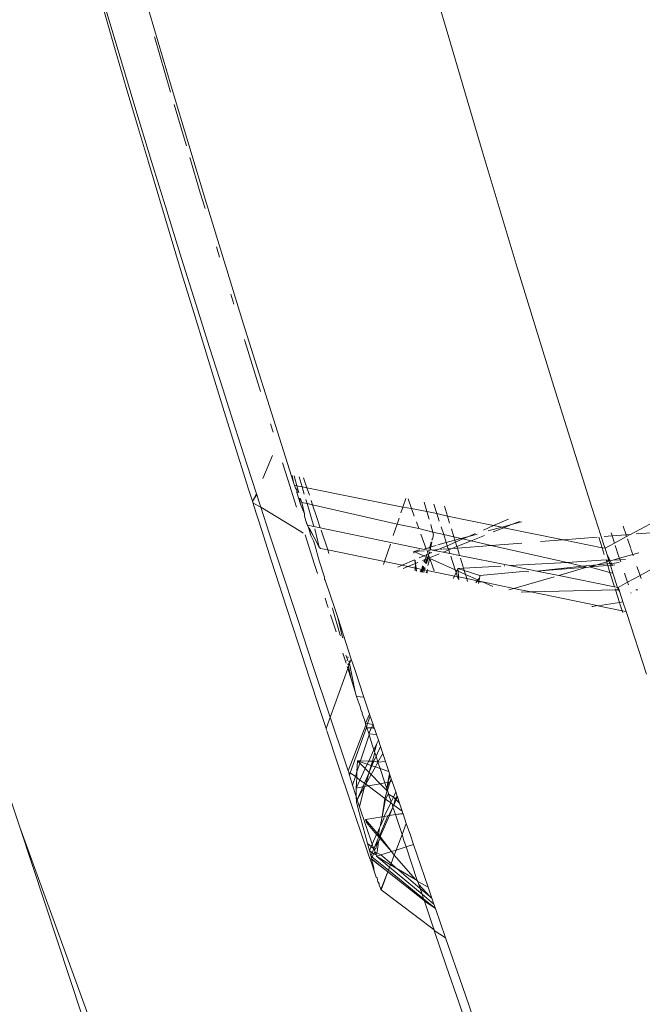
# Model space of a CAD drawing. Header units: millimetres. Extents: x 504675 to 860349, y -23215 to 63575.
# Tile 29 of 177: x 590935 to 590966, y 32714 to 32764. Entities that reach past the tile are written whole.
import ezdxf
from ezdxf import colors
from ezdxf.entities.mleader import LeaderData, LeaderLine
from ezdxf.math import Vec2, Vec3

# ---------------------------------------------------------------- set-up
doc = ezdxf.new("R2010")
doc.units = ezdxf.units.MM
doc.header["$LTSCALE"] = 10
doc.linetypes.add('LEVEL-F-OVERALL LAYOUT$0$HIDDEN', pattern=[0.375, 0.25, -0.125])
doc.layers.get('0').update_dxf_attribs({"linetype": 'CONTINUOUS'})
for name, color, linetype, lineweight in [('ARCH', 8, 'CONTINUOUS', 0), ('furniture', 8, 'CONTINUOUS', 5), ('level-C-ELEVATION-$0$I-ANNO-TEXT', 8, 'CONTINUOUS', 18)]:
    doc.layers.add(name, color=color, linetype=linetype, lineweight=lineweight)
doc.layers.add('LEVEL-F-OVERALL LAYOUT$0$DASH1L', color=8, linetype='LEVEL-F-OVERALL LAYOUT$0$HIDDEN')
doc.styles.add('level-C-ELEVATION-$0$KGD - Note', font='romans.shx', dxfattribs={"width": 0.7, "height": 2})

# ---------------------------------------------------------------- blocks, each defined once
blk = doc.blocks.new('ARCH')
at = {"layer": 'LEVEL-F-OVERALL LAYOUT$0$DASH1L'}
h = blk.add_hatch(dxfattribs=at)
h.set_pattern_fill('ANGLE', color=8, scale=10, angle=352.0664)
h.set_pattern_definition([(352.0664444, (-404119.055, 373340.98), (9.6410197, 69.1814516), [50.8, -19.05]), (82.0664444, (-404119.055, 373340.98), (-69.1814516, 9.6410197), [50.8, -19.05])])
edge = h.paths.add_edge_path(flags=16)
edge.add_line((572074.712, 35847.062), (602196.904, 29528.217))
edge.add_line((602196.904, 29528.217), (599472.63, 39352.005))
edge.add_arc((597545.364, 38817.547), 2000, 15.499436, 89.998351)
edge.add_line((597545.422, 40817.547), (573256.113, 40817.547))
edge.add_arc((576210.344, 22394.182), 18658.72, 99.1099624, 106.6903327)
edge.add_line((570851.58, 40266.829), (572074.712, 35847.062))
h.paths.add_polyline_path([(583373.777, 40815.973), (583374.097, 40875.042), (586424.097, 40859.112), (586423.937, 40815.973)], flags=16)
h.paths.add_polyline_path([(600840.891, 34605.132), (600792.778, 34591.523), (599497.965, 39260.646), (599546.078, 39274.255)])
h.paths.add_polyline_path([(587210.4, 32671.778), (587194.965, 32598.383), (582692.955, 33542.787), (582708.389, 33616.182)])
edge = h.paths.add_edge_path()
edge.add_line((572071.73, 35387.893), (601863.317, 29138.4))
edge.add_arc((601986.5, 29725.619), 600, 258.152638, 375.499436)
edge.add_line((602564.68, 29885.956), (599906.265, 39472.258))
edge.add_arc((597545.364, 38817.547), 2450, 15.499436, 89.998351)
edge.add_line((597545.435, 41267.547), (573220.478, 41267.547))
edge.add_arc((576210.344, 22394.182), 19108.72, 99.0018321, 106.2358191)
edge.add_arc((571035.465, 40164.758), 600, 106.235819, 195.468967)
edge.add_line((570457.2, 40004.728), (571616.648, 35815.082))
edge.add_arc((572194.913, 35975.111), 600, 195.468967, 258.152638)
h.paths.add_polyline_path([(587210.4, 32671.778), (587195.409, 32600.494), (587195.432, 32600.49)])
at = {"layer": 'furniture'}
for p, q in [((590954.901, 32768.975), (590956.51, 32763.386)), ((590940.723, 32766.721), (590942.432, 32760.911)), ((590938.975, 32765.271), (590939.819, 32762.443)), ((590939.56, 32762.876), (590938.94, 32765.015)), ((590941.597, 32763.372), (590941.581, 32763.426)), ((590942.365, 32760.731), (590941.597, 32763.372)), ((590956.51, 32763.386), (590958.205, 32757.625)), ((590940.151, 32760.85), (590939.56, 32762.876)), ((590939.819, 32762.443), (590940.641, 32759.718)), ((590940.719, 32758.92), (590940.151, 32760.85)), ((590942.403, 32760.604), (590942.365, 32760.731)), ((590942.432, 32760.911), (590944.221, 32754.96)), ((590940.641, 32759.718), (590941.439, 32757.097)), ((590943.134, 32758.113), (590942.587, 32759.977)), ((590941.271, 32757.055), (590940.719, 32758.92)), ((590943.202, 32757.886), (590943.134, 32758.113)), ((590958.205, 32757.625), (590959.983, 32751.714)), ((590942.375, 32753.369), (590941.271, 32757.055)), ((590941.439, 32757.097), (590942.213, 32754.581)), ((590943.907, 32755.507), (590943.378, 32757.29)), ((590944.146, 32754.708), (590943.907, 32755.507)), ((590942.213, 32754.581), (590942.961, 32752.168)), ((590944.221, 32754.96), (590946.087, 32748.889)), ((590942.958, 32751.44), (590942.375, 32753.369)), ((590944.888, 32752.23), (590944.727, 32752.765)), ((590942.961, 32752.168), (590943.682, 32749.86)), ((590959.983, 32751.714), (590961.841, 32745.674)), ((590942.958, 32751.44), (590943.572, 32749.428)), ((590945.606, 32749.855), (590945.452, 32750.361)), ((590943.682, 32749.86), (590944.376, 32747.657)), ((590944.131, 32747.605), (590943.572, 32749.428)), ((590946.087, 32748.889), (590948.025, 32742.721)), ((590946.174, 32747.985), (590946.151, 32748.062)), ((590944.647, 32745.936), (590944.131, 32747.605)), ((590944.376, 32747.657), (590945.042, 32745.559)), ((590946.911, 32745.58), (590946.174, 32747.985)), ((590945.121, 32744.41), (590944.647, 32745.936)), ((590945.042, 32745.559), (590945.679, 32743.567)), ((590946.96, 32745.421), (590946.911, 32745.58)), ((590961.841, 32745.674), (590963.774, 32739.525)), ((590945.56, 32743.002), (590945.121, 32744.41)), ((590945.679, 32743.567), (590946.286, 32741.68)), ((590947.597, 32743.36), (590947.467, 32743.779)), ((590945.56, 32743.002), (590946.36, 32740.461)), ((590948.636, 32740.804), (590948.025, 32742.721)), ((590947.085, 32741), (590947.577, 32742.17)), ((590946.286, 32741.68), (590946.758, 32740.222)), ((590948.344, 32740.959), (590948.083, 32741.797)), ((590948.565, 32741.161), (590948.636, 32740.804)), ((590948.67, 32741.139), (590948.809, 32740.633)), ((590948.925, 32741.088), (590949.076, 32740.579)), ((590948.784, 32739.555), (590948.344, 32740.959)), ((590948.636, 32740.804), (590948.677, 32740.703)), ((590948.677, 32740.703), (590948.688, 32740.657)), ((590948.688, 32740.657), (590948.735, 32740.512)), ((590948.688, 32740.657), (590948.809, 32740.633)), ((590948.809, 32740.633), (590948.906, 32740.275)), ((590949.076, 32740.579), (590948.809, 32740.633)), ((590949.076, 32740.579), (590949.184, 32740.215)), ((590949.32, 32740.529), (590949.076, 32740.579)), ((590949.15, 32741.042), (590949.32, 32740.529)), ((590946.554, 32739.849), (590946.36, 32740.461)), ((590946.554, 32739.849), (590946.758, 32740.222)), ((590946.554, 32739.849), (590946.769, 32740.189)), ((590946.758, 32740.222), (590946.769, 32740.189)), ((590946.769, 32740.189), (590946.863, 32739.9)), ((590948.803, 32740.421), (590948.735, 32740.512)), ((590948.846, 32740.289), (590948.803, 32740.421)), ((590948.803, 32740.421), (590948.804, 32740.298)), ((590948.996, 32739.698), (590948.804, 32740.298)), ((590949.32, 32740.529), (590949.443, 32740.158)), ((590954.188, 32739.542), (590949.32, 32740.529)), ((590946.554, 32739.849), (590946.587, 32739.743)), ((590946.61, 32739.671), (590946.587, 32739.743)), ((590946.979, 32739.543), (590946.587, 32739.743)), ((590946.61, 32739.671), (590947.023, 32738.37)), ((590946.863, 32739.9), (590946.979, 32739.543)), ((590948.996, 32739.698), (590948.938, 32740.005)), ((590949.056, 32739.789), (590948.983, 32739.996)), ((590949.197, 32739.203), (590948.996, 32739.698)), ((590949.056, 32739.789), (590949.197, 32739.203)), ((590949.329, 32739.727), (590949.056, 32739.789)), ((590949.266, 32739.939), (590949.329, 32739.727)), ((590949.329, 32739.727), (590949.674, 32738.57)), ((590949.607, 32739.664), (590949.329, 32739.727)), ((590949.533, 32739.885), (590949.607, 32739.664)), ((590949.607, 32739.664), (590949.804, 32739.068)), ((590953.897, 32738.689), (590949.607, 32739.664)), ((590954.188, 32739.542), (590954.342, 32739.991)), ((590954.628, 32739.483), (590954.456, 32739.968)), ((590955.408, 32739.329), (590955.263, 32739.805)), ((590955.753, 32739.706), (590955.908, 32739.224)), ((590956.452, 32739.083), (590956.295, 32739.596)), ((590968.687, 32739.754), (590965.743, 32738.164)), ((590934.744, 32723.3), (590929.364, 32739.53)), ((590946.979, 32739.543), (590947.408, 32738.226)), ((590949.01, 32738.31), (590946.979, 32739.543)), ((590949.197, 32739.203), (590949.191, 32739.092)), ((590949.191, 32739.092), (590949.267, 32738.856)), ((590949.804, 32739.068), (590949.994, 32738.503)), ((590954.089, 32739.251), (590954.188, 32739.542)), ((590954.628, 32739.483), (590954.188, 32739.542)), ((590955.408, 32739.329), (590954.628, 32739.483)), ((590954.767, 32739.095), (590954.628, 32739.483)), ((590955.908, 32739.224), (590955.408, 32739.329)), ((590955.522, 32738.943), (590955.408, 32739.329)), ((590956.452, 32739.083), (590955.908, 32739.224)), ((590955.908, 32739.224), (590956.034, 32738.839)), ((590956.56, 32738.733), (590956.452, 32739.083)), ((590958.789, 32738.609), (590956.452, 32739.083)), ((590964.378, 32737.632), (590963.774, 32739.525)), ((590949.267, 32738.856), (590949.332, 32738.654)), ((590949.267, 32738.856), (590949.354, 32738.636)), ((590949.332, 32738.654), (590949.395, 32738.509)), ((590949.354, 32738.636), (590949.395, 32738.509)), ((590949.674, 32738.57), (590949.354, 32738.636)), ((590949.994, 32738.503), (590949.674, 32738.57)), ((590953.699, 32738.108), (590953.897, 32738.689)), ((590953.897, 32738.689), (590953.998, 32738.984)), ((590954.991, 32738.471), (590953.897, 32738.689)), ((590954.991, 32738.471), (590954.87, 32738.808)), ((590955.643, 32738.516), (590955.602, 32738.66)), ((590956.126, 32738.555), (590956.257, 32738.153)), ((590958.789, 32738.609), (590958.277, 32738.387)), ((590959.547, 32738.937), (590958.789, 32738.609)), ((590959.2, 32738.525), (590958.789, 32738.609)), ((590959.2, 32738.525), (590959.702, 32738.664)), ((590959.306, 32738.504), (590959.702, 32738.664)), ((590959.702, 32738.664), (590960.102, 32738.825)), ((590959.702, 32738.664), (590960.208, 32738.804)), ((590965.511, 32738.145), (590965.36, 32738.585)), ((590947.508, 32736.851), (590947.023, 32738.37)), ((590947.408, 32738.226), (590947.921, 32736.659)), ((590949.01, 32738.31), (590949.127, 32738.224)), ((590949.706, 32736.629), (590949.225, 32738.151)), ((590949.395, 32738.509), (590949.523, 32738.114)), ((590949.395, 32738.509), (590949.681, 32738.014)), ((590949.681, 32738.014), (590949.424, 32738.503)), ((590949.523, 32738.114), (590949.646, 32737.839)), ((590949.711, 32738.445), (590949.943, 32737.514)), ((590955.52, 32737.355), (590949.994, 32738.503)), ((590950.035, 32738.38), (590950.372, 32737.373)), ((590955.706, 32738.271), (590954.991, 32738.471)), ((590955.366, 32737.435), (590955.096, 32738.181)), ((590955.706, 32738.271), (590955.643, 32738.516)), ((590955.732, 32738.134), (590955.706, 32738.271)), ((590956.257, 32738.153), (590955.706, 32738.271)), ((590955.716, 32738.048), (590955.73, 32738.101)), ((590956.257, 32738.153), (590956.389, 32737.749)), ((590956.775, 32738.035), (590956.257, 32738.153)), ((590956.647, 32738.45), (590956.775, 32738.035)), ((590957.133, 32737.954), (590957.538, 32738.066)), ((590957.538, 32738.066), (590957.229, 32737.932)), ((590957.859, 32738.205), (590957.538, 32738.066)), ((590957.538, 32738.066), (590957.964, 32738.184)), ((590957.652, 32737.836), (590958.33, 32738.11)), ((590958.521, 32738.338), (590959.2, 32738.525)), ((590958.77, 32738.287), (590959.306, 32738.504)), ((590959.306, 32738.504), (590959.2, 32738.525)), ((590962.319, 32737.893), (590959.306, 32738.504)), ((590964.803, 32738.089), (590964.402, 32738.057)), ((590964.75, 32738.249), (590964.803, 32738.089)), ((590965.511, 32738.145), (590964.803, 32738.089)), ((590964.803, 32738.089), (590964.925, 32737.721)), ((590965.542, 32738.055), (590964.925, 32737.721)), ((590965.713, 32738.161), (590965.511, 32738.145)), ((590965.542, 32738.055), (590965.511, 32738.145)), ((590965.713, 32738.161), (590965.542, 32738.055)), ((590965.743, 32738.164), (590965.713, 32738.161)), ((590967.27, 32738.284), (590966.032, 32738.186)), ((590949.712, 32737.643), (590949.646, 32737.839)), ((590949.943, 32737.514), (590949.681, 32738.014)), ((590949.712, 32737.643), (590949.944, 32736.815)), ((590953.246, 32736.781), (590953.551, 32737.676)), ((590955.548, 32737.516), (590955.625, 32737.793)), ((590955.548, 32737.516), (590955.654, 32737.771)), ((590955.605, 32737.532), (590955.654, 32737.771)), ((590955.605, 32737.532), (590955.877, 32737.607)), ((590955.656, 32737.896), (590955.69, 32737.939)), ((590955.677, 32737.877), (590955.69, 32737.939)), ((590955.69, 32737.939), (590955.716, 32738.048)), ((590955.962, 32737.631), (590956.389, 32737.749)), ((590956.44, 32737.59), (590956.153, 32737.465)), ((590956.389, 32737.749), (590956.826, 32737.869)), ((590956.389, 32737.749), (590956.44, 32737.59)), ((590956.857, 32737.771), (590956.44, 32737.59)), ((590956.44, 32737.59), (590956.492, 32737.432)), ((590956.826, 32737.869), (590956.775, 32738.035)), ((590957.133, 32737.954), (590956.775, 32738.035)), ((590956.826, 32737.869), (590957.133, 32737.954)), ((590956.857, 32737.771), (590956.826, 32737.869)), ((590957.229, 32737.932), (590956.857, 32737.771)), ((590956.927, 32737.543), (590956.857, 32737.771)), ((590956.927, 32737.543), (590957.652, 32737.836)), ((590958.673, 32737.604), (590956.95, 32737.468)), ((590957.229, 32737.932), (590957.133, 32737.954)), ((590957.652, 32737.836), (590957.229, 32737.932)), ((590958.673, 32737.604), (590957.652, 32737.836)), ((590960.228, 32737.727), (590958.673, 32737.604)), ((590962.518, 32736.73), (590958.673, 32737.604)), ((590962.319, 32737.893), (590961.175, 32737.802)), ((590964.037, 32738.029), (590962.319, 32737.893)), ((590964.3, 32737.491), (590962.319, 32737.893)), ((590964.3, 32737.491), (590964.134, 32738.021)), ((590964.378, 32737.632), (590964.444, 32737.462)), ((590964.925, 32737.721), (590964.444, 32737.462)), ((590964.965, 32737.598), (590965.152, 32737.031)), ((590965.751, 32737.446), (590965.582, 32737.938)), ((590950.007, 32737.449), (590949.943, 32737.514)), ((590950.372, 32737.373), (590950.007, 32737.449)), ((590950.372, 32737.373), (590950.429, 32737.202)), ((590953.246, 32736.781), (590950.372, 32737.373)), ((590954.739, 32737.293), (590955.044, 32737.377)), ((590955.259, 32737.334), (590954.739, 32737.293)), ((590954.746, 32737.207), (590954.739, 32737.293)), ((590955.243, 32737.071), (590954.739, 32737.293)), ((590955.243, 32737.071), (590955.018, 32736.973)), ((590955.41, 32737.143), (590955.243, 32737.071)), ((590955.366, 32737.017), (590955.243, 32737.071)), ((590955.302, 32737.448), (590955.366, 32737.435)), ((590955.366, 32737.435), (590955.548, 32737.516)), ((590955.366, 32737.017), (590955.41, 32737.143)), ((590955.465, 32737.167), (590955.41, 32737.143)), ((590955.463, 32737.293), (590955.415, 32737.303)), ((590955.432, 32736.988), (590955.499, 32737.073)), ((590955.441, 32737.231), (590955.463, 32737.293)), ((590955.465, 32737.167), (590955.441, 32737.231)), ((590955.495, 32737.18), (590955.465, 32737.167)), ((590955.478, 32737.13), (590955.465, 32737.167)), ((590955.478, 32737.13), (590955.495, 32737.18)), ((590955.499, 32737.073), (590955.478, 32737.13)), ((590955.539, 32737.199), (590955.495, 32737.18)), ((590955.533, 32736.98), (590955.499, 32737.073)), ((590955.503, 32737.408), (590955.548, 32737.516)), ((590955.552, 32737.357), (590955.52, 32737.355)), ((590955.539, 32737.199), (590955.528, 32737.28)), ((590955.533, 32736.98), (590956.028, 32737.18)), ((590955.539, 32737.199), (590955.562, 32737.273)), ((590955.664, 32737.253), (590955.539, 32737.199)), ((590955.548, 32737.516), (590955.594, 32737.481)), ((590955.58, 32737.392), (590955.552, 32737.357)), ((590955.58, 32737.392), (590955.594, 32737.481)), ((590955.697, 32737.369), (590955.58, 32737.392)), ((590955.594, 32737.481), (590955.605, 32737.532)), ((590955.982, 32737.391), (590955.697, 32737.369)), ((590955.856, 32737.336), (590955.697, 32737.369)), ((590955.982, 32737.391), (590955.856, 32737.336)), ((590956.229, 32737.261), (590955.856, 32737.336)), ((590956.101, 32737.443), (590955.982, 32737.391)), ((590956.154, 32737.405), (590956.101, 32737.443)), ((590956.492, 32737.432), (590956.217, 32737.41)), ((590956.229, 32737.261), (590956.306, 32737.293)), ((590956.57, 32737.192), (590956.229, 32737.261)), ((590956.338, 32737.305), (590956.511, 32737.375)), ((590956.689, 32737.447), (590956.492, 32737.432)), ((590956.492, 32737.432), (590956.511, 32737.375)), ((590956.511, 32737.375), (590956.689, 32737.447)), ((590956.511, 32737.375), (590956.57, 32737.192)), ((590957.066, 32737.092), (590956.57, 32737.192)), ((590956.612, 32737.063), (590956.841, 32736.366)), ((590956.689, 32737.447), (590956.927, 32737.543)), ((590956.95, 32737.468), (590956.689, 32737.447)), ((590956.95, 32737.468), (590956.927, 32737.543)), ((590957.066, 32737.092), (590956.95, 32737.468)), ((590959.613, 32736.578), (590957.066, 32737.092)), ((590964.407, 32737.15), (590964.3, 32737.491)), ((590964.444, 32737.462), (590964.3, 32737.491)), ((590964.553, 32737.121), (590964.444, 32737.462)), ((590964.553, 32737.121), (590964.644, 32736.836)), ((590964.7, 32736.845), (590964.553, 32737.121)), ((590965.18, 32736.95), (590965.856, 32737.141)), ((590965.856, 32737.141), (590965.76, 32737.42)), ((590965.856, 32737.141), (590966.167, 32737.23)), ((590965.875, 32737.084), (590965.856, 32737.141)), ((590947.508, 32736.851), (590948.293, 32734.412)), ((590948.848, 32733.846), (590947.921, 32736.659)), ((590949.851, 32736.173), (590949.706, 32736.629)), ((590950.208, 32736.002), (590949.944, 32736.815)), ((590953.199, 32736.644), (590953.246, 32736.781)), ((590954.146, 32736.595), (590953.246, 32736.781)), ((590954.146, 32736.595), (590953.922, 32736.498)), ((590954.777, 32736.868), (590954.146, 32736.595)), ((590954.433, 32736.536), (590954.146, 32736.595)), ((590954.433, 32736.536), (590954.824, 32736.694)), ((590954.824, 32736.694), (590954.777, 32736.868)), ((590954.802, 32736.85), (590954.824, 32736.694)), ((590954.807, 32736.459), (590954.824, 32736.694)), ((590954.824, 32736.694), (590954.947, 32736.743)), ((590954.824, 32736.694), (590954.859, 32736.448)), ((590955.145, 32736.389), (590955.18, 32736.572)), ((590955.176, 32736.836), (590955.323, 32736.895)), ((590955.184, 32736.381), (590955.203, 32736.554)), ((590955.252, 32736.772), (590955.323, 32736.895)), ((590955.273, 32736.753), (590955.323, 32736.895)), ((590955.323, 32736.895), (590955.298, 32736.732)), ((590955.323, 32736.895), (590955.366, 32737.017)), ((590955.323, 32736.895), (590955.413, 32736.932)), ((590955.337, 32736.699), (590955.413, 32736.932)), ((590955.432, 32736.988), (590955.366, 32737.017)), ((590955.489, 32736.962), (590955.371, 32736.669)), ((590955.413, 32736.932), (590955.46, 32736.951)), ((590955.46, 32736.951), (590955.432, 32736.988)), ((590955.489, 32736.962), (590955.432, 32736.988)), ((590955.458, 32736.594), (590955.549, 32736.936)), ((590955.46, 32736.951), (590955.489, 32736.962)), ((590955.489, 32736.962), (590955.533, 32736.98)), ((590955.549, 32736.936), (590955.533, 32736.98)), ((590955.711, 32736.497), (590955.549, 32736.936)), ((590956.841, 32736.366), (590955.549, 32736.936)), ((590957.263, 32736.455), (590957.106, 32736.964)), ((590957.263, 32736.455), (590959.154, 32736.554)), ((590959.329, 32736.563), (590959.355, 32736.564)), ((590959.613, 32736.578), (590962.518, 32736.73)), ((590960.977, 32736.302), (590959.613, 32736.578)), ((590960.977, 32736.302), (590963.285, 32736.556)), ((590962.518, 32736.73), (590964.497, 32736.866)), ((590963.285, 32736.556), (590962.518, 32736.73)), ((590963.285, 32736.556), (590964.037, 32736.626)), ((590963.513, 32736.504), (590963.285, 32736.556)), ((590963.645, 32736.515), (590964.037, 32736.626)), ((590964.584, 32736.589), (590963.645, 32736.515)), ((590964.037, 32736.626), (590964.528, 32736.765)), ((590964.037, 32736.626), (590964.557, 32736.674)), ((590964.497, 32736.866), (590964.644, 32736.836)), ((590964.497, 32736.866), (590964.528, 32736.765)), ((590964.528, 32736.765), (590964.644, 32736.836)), ((590964.557, 32736.674), (590964.528, 32736.765)), ((590964.557, 32736.674), (590964.692, 32736.687)), ((590964.584, 32736.589), (590964.557, 32736.674)), ((590964.72, 32736.6), (590964.584, 32736.589)), ((590964.696, 32736.235), (590964.584, 32736.589)), ((590964.644, 32736.836), (590964.712, 32736.817)), ((590964.644, 32736.836), (590964.692, 32736.687)), ((590964.692, 32736.687), (590964.766, 32736.694)), ((590964.692, 32736.687), (590964.72, 32736.6)), ((590964.712, 32736.817), (590964.7, 32736.845)), ((590964.712, 32736.817), (590964.834, 32736.852)), ((590964.766, 32736.694), (590964.712, 32736.817)), ((590964.804, 32736.607), (590964.72, 32736.6)), ((590964.848, 32736.201), (590964.72, 32736.6)), ((590964.766, 32736.694), (590965.165, 32736.731)), ((590964.804, 32736.607), (590964.766, 32736.694)), ((590964.938, 32736.618), (590964.804, 32736.607)), ((590964.824, 32736.561), (590964.804, 32736.607)), ((590964.834, 32736.852), (590965.18, 32736.95)), ((590964.834, 32736.852), (590965.206, 32736.871)), ((590965.152, 32737.031), (590965.18, 32736.95)), ((590965.18, 32736.95), (590965.206, 32736.871)), ((590965.206, 32736.871), (590965.476, 32736.885)), ((590965.206, 32736.871), (590965.24, 32736.768)), ((590967.563, 32736.827), (590966.219, 32736.085)), ((590954.2, 32736.442), (590954.433, 32736.536)), ((590954.807, 32736.459), (590954.433, 32736.536)), ((590954.817, 32736.317), (590954.807, 32736.459)), ((590954.859, 32736.448), (590954.807, 32736.459)), ((590954.859, 32736.448), (590954.88, 32736.305)), ((590955.145, 32736.389), (590954.859, 32736.448)), ((590955.07, 32736.266), (590955.145, 32736.389)), ((590955.1, 32736.26), (590955.184, 32736.381)), ((590955.184, 32736.381), (590955.142, 32736.252)), ((590955.184, 32736.381), (590955.145, 32736.389)), ((590955.233, 32736.532), (590955.184, 32736.381)), ((590955.229, 32736.372), (590955.184, 32736.381)), ((590955.187, 32736.243), (590955.229, 32736.372)), ((590955.229, 32736.372), (590955.272, 32736.504)), ((590955.286, 32736.36), (590955.229, 32736.372)), ((590955.286, 32736.36), (590955.25, 32736.23)), ((590955.316, 32736.471), (590955.286, 32736.36)), ((590955.411, 32736.334), (590955.286, 32736.36)), ((590955.364, 32736.207), (590955.411, 32736.334)), ((590955.411, 32736.334), (590955.431, 32736.387)), ((590955.411, 32736.198), (590955.411, 32736.334)), ((590956.799, 32736.048), (590955.411, 32736.334)), ((590955.777, 32736.32), (590955.711, 32736.497)), ((590956.799, 32736.048), (590956.885, 32736.234)), ((590956.841, 32736.366), (590956.885, 32736.234)), ((590956.928, 32736.328), (590956.841, 32736.366)), ((590956.885, 32736.234), (590956.928, 32736.328)), ((590956.885, 32736.234), (590956.956, 32736.015)), ((590956.928, 32736.328), (590956.98, 32736.44)), ((590956.992, 32736.3), (590956.928, 32736.328)), ((590956.98, 32736.44), (590957.263, 32736.455)), ((590956.98, 32736.44), (590957.299, 32736.337)), ((590956.992, 32736.3), (590956.98, 32736.44)), ((590957.017, 32736.003), (590956.992, 32736.3)), ((590957.362, 32736.137), (590956.992, 32736.3)), ((590957.299, 32736.337), (590957.263, 32736.455)), ((590957.299, 32736.337), (590958.096, 32736.073)), ((590957.362, 32736.137), (590957.299, 32736.337)), ((590957.429, 32735.918), (590957.362, 32736.137)), ((590957.982, 32735.863), (590957.362, 32736.137)), ((590958.096, 32736.073), (590958.088, 32736.029)), ((590958.096, 32736.073), (590960.458, 32736.293)), ((590960.572, 32736.27), (590960.458, 32736.293)), ((590963.513, 32736.504), (590960.977, 32736.302)), ((590962.098, 32736.076), (590960.977, 32736.302)), ((590962.098, 32736.076), (590963.513, 32736.504)), ((590964.926, 32735.505), (590962.098, 32736.076)), ((590963.566, 32736.492), (590963.513, 32736.504)), ((590963.645, 32736.515), (590963.566, 32736.492)), ((590964.696, 32736.235), (590963.645, 32736.515)), ((590964.926, 32735.505), (590964.696, 32736.235)), ((590964.848, 32736.201), (590964.696, 32736.235)), ((590964.848, 32736.201), (590965.083, 32735.473)), ((590965.432, 32736.192), (590965.584, 32735.734)), ((590966.219, 32736.085), (590965.584, 32735.734)), ((590966.185, 32736.183), (590966.062, 32736.54)), ((590966.219, 32736.085), (590966.185, 32736.183)), ((590966.272, 32735.931), (590966.219, 32736.085)), ((590950.208, 32736.002), (590950.208, 32735.873)), ((590950.247, 32735.84), (590950.208, 32735.873)), ((590950.247, 32735.84), (590950.761, 32734.302)), ((590956.744, 32735.929), (590956.799, 32736.048)), ((590956.956, 32736.015), (590956.799, 32736.048)), ((590956.956, 32736.015), (590957.002, 32735.877)), ((590957.017, 32736.003), (590956.956, 32736.015)), ((590957.028, 32735.872), (590957.017, 32736.003)), ((590957.429, 32735.918), (590957.017, 32736.003)), ((590957.471, 32735.782), (590957.429, 32735.918)), ((590957.953, 32735.81), (590957.429, 32735.918)), ((590957.891, 32735.698), (590957.953, 32735.81)), ((590957.953, 32735.81), (590957.982, 32735.863)), ((590958.042, 32735.751), (590957.953, 32735.81)), ((590957.982, 32735.863), (590958.072, 32735.939)), ((590958.055, 32735.831), (590957.982, 32735.863)), ((590958.042, 32735.751), (590958.032, 32735.669)), ((590958.048, 32735.79), (590958.042, 32735.751)), ((590958.235, 32735.752), (590958.042, 32735.751)), ((590958.055, 32735.831), (590958.048, 32735.79)), ((590958.235, 32735.752), (590958.048, 32735.79)), ((590958.072, 32735.939), (590958.055, 32735.831)), ((590958.088, 32736.029), (590958.072, 32735.939)), ((590958.751, 32735.524), (590958.235, 32735.752)), ((590959.809, 32735.427), (590958.235, 32735.752)), ((590959.809, 32735.427), (590961.867, 32736.011)), ((590965.584, 32735.734), (590965.117, 32735.477)), ((590965.584, 32735.734), (590965.63, 32735.597)), ((590959.57, 32735.359), (590959.809, 32735.427)), ((590960.681, 32735.247), (590959.809, 32735.427)), ((590960.681, 32735.247), (590960.184, 32735.235)), ((590964.976, 32735.347), (590960.681, 32735.247)), ((590964.049, 32734.552), (590960.681, 32735.247)), ((590965.083, 32735.473), (590964.926, 32735.505)), ((590964.976, 32735.347), (590964.961, 32735.396)), ((590965.123, 32735.359), (590964.976, 32735.347)), ((590965.175, 32734.716), (590964.976, 32735.347)), ((590965.117, 32735.477), (590965.083, 32735.473)), ((590965.083, 32735.473), (590965.123, 32735.359)), ((590965.117, 32735.477), (590965.157, 32735.352)), ((590965.123, 32735.359), (590965.194, 32735.238)), ((590965.157, 32735.352), (590965.123, 32735.359)), ((590965.157, 32735.352), (590965.194, 32735.238)), ((590965.194, 32735.238), (590965.353, 32734.743)), ((590965.758, 32735.211), (590965.768, 32735.183)), ((590966.113, 32735.35), (590966.006, 32735.348)), ((590950.352, 32734.595), (590950.246, 32734.93)), ((590950.399, 32734.449), (590950.352, 32734.595)), ((590963.817, 32734.503), (590964.049, 32734.552)), ((590964.085, 32734.545), (590964.049, 32734.552)), ((590964.085, 32734.545), (590965.175, 32734.716)), ((590965.175, 32734.716), (590965.353, 32734.743)), ((590965.198, 32734.645), (590965.175, 32734.716)), ((590965.31, 32734.292), (590965.198, 32734.645)), ((590965.353, 32734.743), (590965.513, 32734.25)), ((590948.293, 32734.412), (590948.867, 32732.641)), ((590950.794, 32733.214), (590950.517, 32734.081)), ((590950.637, 32734.441), (590950.622, 32734.396)), ((590951.001, 32733.043), (590950.622, 32734.396)), ((590950.878, 32733.948), (590950.761, 32734.302)), ((590963.773, 32734.512), (590963.817, 32734.503)), ((590965.31, 32734.292), (590964.085, 32734.545)), ((590965.34, 32734.196), (590965.31, 32734.292)), ((590965.513, 32734.25), (590965.31, 32734.292)), ((590965.513, 32734.25), (590965.544, 32734.155)), ((590965.544, 32734.155), (590966.546, 32731.076)), ((590949.639, 32731.464), (590948.848, 32733.846)), ((590951.128, 32732.938), (590950.878, 32733.948)), ((590950.878, 32733.948), (590951.555, 32731.827)), ((590949.445, 32730.873), (590948.867, 32732.641)), ((590951.001, 32733.043), (590951.026, 32733.022)), ((590951.128, 32732.938), (590951.154, 32732.916)), ((590951.305, 32731.624), (590951.14, 32732.136)), ((590951.315, 32732.006), (590951.286, 32732.028)), ((590951.315, 32732.006), (590951.371, 32731.81)), ((590951.349, 32731.748), (590951.371, 32731.81)), ((590951.357, 32731.772), (590951.371, 32731.81)), ((590951.403, 32731.901), (590951.39, 32731.95)), ((590951.397, 32731.568), (590951.42, 32731.635)), ((590951.452, 32731.525), (590951.397, 32731.568)), ((590951.463, 32731.762), (590951.45, 32731.723)), ((590951.494, 32731.648), (590951.45, 32731.723)), ((590951.452, 32731.525), (590951.48, 32731.61)), ((590951.48, 32731.61), (590951.494, 32731.648)), ((590951.48, 32731.61), (590951.77, 32730.182)), ((590951.494, 32731.648), (590951.555, 32731.827)), ((590951.555, 32731.827), (590951.743, 32731.316)), ((590951.281, 32726.568), (590949.639, 32731.464)), ((590950.288, 32728.317), (590951.392, 32731.352)), ((590951.392, 32731.352), (590951.359, 32731.456)), ((590951.392, 32731.352), (590951.427, 32731.455)), ((590951.561, 32730.828), (590951.392, 32731.352)), ((590951.427, 32731.455), (590951.452, 32731.525)), ((590951.561, 32730.828), (590951.427, 32731.455)), ((590951.743, 32731.316), (590952.209, 32729.911)), ((590949.445, 32730.873), (590949.953, 32729.329)), ((590951.77, 32730.182), (590951.561, 32730.828)), ((590951.835, 32729.942), (590951.77, 32730.182)), ((590951.914, 32729.699), (590951.835, 32729.942)), ((590952.209, 32729.911), (590951.835, 32729.942)), ((590951.914, 32729.699), (590952.015, 32729.427)), ((590952.501, 32729.035), (590952.209, 32729.911)), ((590949.953, 32729.329), (590950.288, 32728.317)), ((590952.015, 32729.427), (590952.055, 32729.281)), ((590952.113, 32729.123), (590952.055, 32729.281)), ((590952.121, 32729.065), (590952.113, 32729.123)), ((590952.226, 32728.801), (590952.121, 32729.065)), ((590952.253, 32728.691), (590952.226, 32728.801)), ((590952.289, 32728.581), (590952.253, 32728.691)), ((590952.289, 32728.581), (590952.501, 32729.035)), ((590952.292, 32728.541), (590952.289, 32728.581)), ((590952.289, 32728.581), (590952.397, 32728.562)), ((590952.353, 32728.438), (590952.397, 32728.562)), ((590952.397, 32728.562), (590952.531, 32728.944)), ((590952.674, 32728.512), (590952.397, 32728.562)), ((590952.501, 32729.035), (590952.531, 32728.944)), ((590952.674, 32728.512), (590952.531, 32728.944)), ((590950.288, 32728.317), (590950.318, 32728.227)), ((590950.911, 32726.445), (590950.328, 32728.196)), ((590951.414, 32726.167), (590952.311, 32728.483)), ((590951.519, 32726.061), (590952.347, 32728.367)), ((590952.311, 32728.483), (590952.292, 32728.541)), ((590952.336, 32728.408), (590952.311, 32728.483)), ((590952.336, 32728.408), (590952.353, 32728.438)), ((590952.347, 32728.367), (590952.336, 32728.408)), ((590952.356, 32728.339), (590952.347, 32728.367)), ((590952.347, 32728.367), (590952.592, 32728.352)), ((590952.592, 32728.352), (590952.356, 32728.339)), ((590952.434, 32728.114), (590952.356, 32728.339)), ((590952.462, 32728.034), (590952.434, 32728.114)), ((590952.462, 32728.034), (590952.583, 32728.326)), ((590952.583, 32728.326), (590952.592, 32728.352)), ((590952.592, 32728.352), (590952.674, 32728.512)), ((590952.739, 32728.317), (590952.592, 32728.352)), ((590952.731, 32728.343), (590952.592, 32728.352)), ((590952.674, 32728.512), (590952.702, 32728.428)), ((590952.702, 32728.428), (590952.731, 32728.343)), ((590952.731, 32728.343), (590952.739, 32728.317)), ((590952.739, 32728.317), (590952.844, 32728.004)), ((590952.037, 32726.667), (590952.473, 32727.992)), ((590952.844, 32728.004), (590952.462, 32728.034)), ((590952.473, 32727.992), (590952.462, 32728.034)), ((590952.652, 32727.437), (590952.473, 32727.992)), ((590952.844, 32728.004), (590952.941, 32727.714)), ((590952.867, 32727.554), (590952.941, 32727.714)), ((590952.941, 32727.714), (590953.045, 32727.404)), ((590952.452, 32726.656), (590952.719, 32727.234)), ((590952.64, 32726.652), (590952.765, 32727.093)), ((590952.719, 32727.234), (590952.652, 32727.437)), ((590952.719, 32727.234), (590952.867, 32727.554)), ((590952.752, 32727.134), (590952.719, 32727.234)), ((590952.752, 32727.134), (590952.867, 32727.554)), ((590952.765, 32727.093), (590952.752, 32727.134)), ((590952.828, 32726.904), (590952.765, 32727.093)), ((590953.045, 32727.404), (590952.828, 32726.904)), ((590953.045, 32727.404), (590953.164, 32727.051)), ((590951.281, 32726.568), (590951.366, 32726.311)), ((590951.883, 32726.671), (590951.857, 32726.118)), ((590952.037, 32726.667), (590951.883, 32726.671)), ((590951.883, 32726.671), (590952, 32726.553)), ((590952.023, 32726.624), (590951.883, 32726.671)), ((590952, 32726.553), (590952.023, 32726.624)), ((590952.023, 32726.624), (590952.037, 32726.667)), ((590952.381, 32726.503), (590952.023, 32726.624)), ((590952.452, 32726.656), (590952.037, 32726.667)), ((590952.381, 32726.503), (590952.452, 32726.656)), ((590952.64, 32726.652), (590952.452, 32726.656)), ((590952.64, 32726.652), (590952.579, 32726.437)), ((590952.618, 32726.424), (590952.64, 32726.652)), ((590952.717, 32726.65), (590952.618, 32726.424)), ((590952.717, 32726.65), (590952.64, 32726.652)), ((590952.828, 32726.904), (590952.717, 32726.65)), ((590952.924, 32726.612), (590952.717, 32726.65)), ((590952.789, 32726.366), (590952.924, 32726.612)), ((590952.924, 32726.612), (590952.828, 32726.904)), ((590952.924, 32726.612), (590953.164, 32727.051)), ((590953.303, 32726.635), (590952.924, 32726.612)), ((590953.032, 32726.284), (590952.924, 32726.612)), ((590953.164, 32727.051), (590953.303, 32726.635)), ((590953.303, 32726.635), (590953.47, 32726.137)), ((590950.911, 32726.445), (590951.549, 32724.545)), ((590951.366, 32726.311), (590951.414, 32726.167)), ((590951.425, 32726.13), (590951.414, 32726.167)), ((590951.425, 32726.13), (590951.443, 32726.07)), ((590951.443, 32726.07), (590951.479, 32725.949)), ((590951.519, 32726.061), (590951.443, 32726.07)), ((590951.479, 32725.949), (590951.519, 32726.061)), ((590951.776, 32725.871), (590951.519, 32726.061)), ((590951.776, 32725.871), (590951.857, 32726.118)), ((590951.857, 32726.118), (590951.843, 32725.821)), ((590951.857, 32726.118), (590952, 32726.553)), ((590952, 32726.553), (590952.275, 32726.275)), ((590952.008, 32725.698), (590952.275, 32726.275)), ((590952.275, 32726.275), (590952.381, 32726.503)), ((590952.275, 32726.275), (590952.469, 32726.08)), ((590952.579, 32726.437), (590952.381, 32726.503)), ((590952.451, 32726.041), (590952.469, 32726.08)), ((590952.469, 32726.08), (590952.495, 32726.141)), ((590952.469, 32726.08), (590952.574, 32725.973)), ((590952.579, 32726.437), (590952.495, 32726.141)), ((590952.495, 32726.141), (590952.618, 32726.424)), ((590952.574, 32725.973), (590952.789, 32726.366)), ((590952.618, 32726.424), (590952.579, 32726.437)), ((590952.789, 32726.366), (590952.618, 32726.424)), ((590953.032, 32726.284), (590952.789, 32726.366)), ((590953.273, 32725.552), (590953.032, 32726.284)), ((590953.47, 32726.137), (590953.032, 32726.284)), ((590953.47, 32726.137), (590953.51, 32726.017)), ((590951.479, 32725.949), (590951.635, 32725.442)), ((590951.635, 32725.442), (590951.776, 32725.871)), ((590951.843, 32725.821), (590951.776, 32725.871)), ((590951.843, 32725.821), (590951.817, 32725.286)), ((590951.817, 32725.286), (590952.008, 32725.698)), ((590952.008, 32725.698), (590951.843, 32725.821)), ((590952.231, 32725.534), (590952.008, 32725.698)), ((590952.451, 32726.041), (590952.231, 32725.534)), ((590952.311, 32725.491), (590952.451, 32726.041)), ((590952.311, 32725.491), (590952.574, 32725.973)), ((590952.574, 32725.973), (590953.035, 32725.509)), ((590953.43, 32725.581), (590953.273, 32725.552)), ((590953.37, 32725.259), (590953.481, 32725.59)), ((590953.43, 32725.581), (590953.37, 32725.259)), ((590953.398, 32725.175), (590953.541, 32725.602)), ((590953.51, 32726.017), (590953.43, 32725.581)), ((590953.43, 32725.581), (590953.545, 32725.914)), ((590953.481, 32725.59), (590953.43, 32725.581)), ((590953.541, 32725.602), (590953.481, 32725.59)), ((590953.51, 32726.017), (590953.545, 32725.914)), ((590953.541, 32725.602), (590953.597, 32725.758)), ((590953.643, 32725.62), (590953.541, 32725.602)), ((590953.597, 32725.758), (590953.545, 32725.914)), ((590953.597, 32725.758), (590953.643, 32725.62)), ((590953.643, 32725.62), (590953.821, 32725.096)), ((590951.635, 32725.442), (590951.823, 32724.854)), ((590952.149, 32725.347), (590951.817, 32725.286)), ((590951.817, 32725.286), (590951.823, 32724.854)), ((590951.874, 32724.693), (590952.241, 32725.363)), ((590952.149, 32725.347), (590951.874, 32724.693)), ((590951.986, 32724.345), (590952.241, 32725.363)), ((590952.231, 32725.534), (590952.149, 32725.347)), ((590952.241, 32725.363), (590952.149, 32725.347)), ((590952.311, 32725.491), (590952.231, 32725.534)), ((590952.241, 32725.363), (590952.311, 32725.491)), ((590952.241, 32725.363), (590952.417, 32725.396)), ((590952.417, 32725.396), (590952.311, 32725.491)), ((590953.035, 32725.509), (590952.417, 32725.396)), ((590953.278, 32724.758), (590952.417, 32725.396)), ((590953.273, 32725.552), (590953.035, 32725.509)), ((590953.035, 32725.509), (590953.356, 32725.184)), ((590953.37, 32725.259), (590953.273, 32725.552)), ((590953.393, 32725.147), (590953.278, 32724.758)), ((590953.356, 32725.184), (590953.37, 32725.259)), ((590953.398, 32725.175), (590953.356, 32725.184)), ((590953.356, 32725.184), (590953.393, 32725.147)), ((590953.398, 32725.175), (590953.37, 32725.259)), ((590953.454, 32725.006), (590953.398, 32725.175)), ((590953.703, 32724.834), (590953.821, 32725.096)), ((590953.897, 32724.87), (590953.821, 32725.096)), ((590951.823, 32724.854), (590951.826, 32724.604)), ((590951.823, 32724.854), (590951.874, 32724.693)), ((590951.826, 32724.604), (590951.874, 32724.693)), ((590951.826, 32724.604), (590951.838, 32724.554)), ((590951.874, 32724.693), (590951.986, 32724.345)), ((590953.278, 32724.758), (590953.132, 32723.831)), ((590953.132, 32723.831), (590953.311, 32724.734)), ((590953.311, 32724.734), (590953.278, 32724.758)), ((590953.311, 32724.734), (590953.454, 32725.006)), ((590953.311, 32724.734), (590953.572, 32724.541)), ((590953.462, 32724.981), (590953.454, 32725.006)), ((590953.593, 32724.588), (590953.462, 32724.981)), ((590953.462, 32724.981), (590953.703, 32724.834)), ((590953.572, 32724.541), (590953.593, 32724.588)), ((590953.593, 32724.588), (590953.703, 32724.834)), ((590953.703, 32724.834), (590953.801, 32724.735)), ((590953.73, 32724.424), (590953.801, 32724.735)), ((590953.842, 32724.693), (590953.73, 32724.424)), ((590953.801, 32724.735), (590953.897, 32724.87)), ((590953.801, 32724.735), (590953.842, 32724.693)), ((590953.906, 32724.845), (590953.842, 32724.693)), ((590953.842, 32724.693), (590954.016, 32724.518)), ((590953.897, 32724.87), (590953.906, 32724.845)), ((590953.906, 32724.845), (590954.016, 32724.518)), ((590951.549, 32724.545), (590952.057, 32723.043)), ((590951.838, 32724.554), (590951.864, 32724.451)), ((590951.864, 32724.451), (590951.919, 32724.237)), ((590951.919, 32724.237), (590952.037, 32723.789)), ((590951.986, 32724.345), (590952.633, 32722.45)), ((590953.233, 32723.848), (590953.572, 32724.541)), ((590953.481, 32723.889), (590953.681, 32724.323)), ((590953.681, 32724.323), (590953.509, 32723.893)), ((590953.572, 32724.541), (590953.681, 32724.46)), ((590953.655, 32724.399), (590953.681, 32724.46)), ((590953.681, 32724.323), (590953.655, 32724.399)), ((590953.73, 32724.424), (590953.681, 32724.46)), ((590953.681, 32724.323), (590953.73, 32724.424)), ((590953.807, 32723.942), (590953.681, 32724.323)), ((590954.154, 32724.11), (590953.73, 32724.424)), ((590954.016, 32724.518), (590954.154, 32724.11)), ((590954.154, 32724.11), (590954.19, 32724.005)), ((590952.393, 32722.474), (590952.037, 32723.789)), ((590953.132, 32723.831), (590952.29, 32723.693)), ((590952.29, 32723.693), (590952.34, 32723.54)), ((590952.878, 32722.995), (590952.29, 32723.693)), ((590953.03, 32722.954), (590953.431, 32723.88)), ((590953.035, 32723.345), (590953.132, 32723.831)), ((590953.212, 32723.74), (590953.035, 32723.345)), ((590953.509, 32723.893), (590953.045, 32722.862)), ((590953.132, 32723.831), (590953.233, 32723.848)), ((590953.212, 32723.74), (590953.233, 32723.848)), ((590953.233, 32723.848), (590953.431, 32723.88)), ((590953.481, 32723.889), (590953.431, 32723.88)), ((590953.509, 32723.893), (590953.481, 32723.889)), ((590953.807, 32723.942), (590953.509, 32723.893)), ((590954.19, 32724.005), (590953.807, 32723.942)), ((590953.807, 32723.942), (590954.199, 32723.979)), ((590954.143, 32722.933), (590953.807, 32723.942)), ((590954.19, 32724.005), (590954.199, 32723.979)), ((590954.199, 32723.979), (590954.361, 32723.499)), ((590934.744, 32723.3), (590949.279, 32683.463)), ((590937.919, 32713.723), (590934.744, 32723.3)), ((590952.34, 32723.54), (590952.853, 32722.941)), ((590952.878, 32722.995), (590953.004, 32723.277)), ((590952.949, 32722.911), (590953.004, 32723.277)), ((590953.004, 32723.277), (590953.035, 32723.345)), ((590954.143, 32722.933), (590954.361, 32723.499)), ((590954.361, 32723.499), (590954.565, 32722.895)), ((590952.057, 32723.043), (590952.448, 32721.899)), ((590952.633, 32722.45), (590952.853, 32722.941)), ((590952.706, 32722.206), (590952.881, 32722.61)), ((590952.846, 32722.395), (590952.881, 32722.61)), ((590952.846, 32722.395), (590952.955, 32722.566)), ((590952.853, 32722.941), (590952.878, 32722.995)), ((590952.853, 32722.941), (590952.936, 32722.845)), ((590952.949, 32722.911), (590952.878, 32722.995)), ((590952.881, 32722.61), (590952.967, 32722.808)), ((590952.89, 32722.051), (590952.955, 32722.566)), ((590952.936, 32722.845), (590952.949, 32722.911)), ((590952.936, 32722.845), (590952.967, 32722.808)), ((590952.99, 32722.862), (590952.949, 32722.911)), ((590952.955, 32722.566), (590952.967, 32722.626)), ((590952.967, 32722.808), (590952.99, 32722.862)), ((590952.967, 32722.808), (590953.027, 32722.738)), ((590952.967, 32722.626), (590952.994, 32722.658)), ((590952.99, 32722.862), (590953.03, 32722.954)), ((590953.049, 32722.792), (590952.99, 32722.862)), ((590953.027, 32722.738), (590952.994, 32722.658)), ((590953.027, 32722.738), (590953.049, 32722.792)), ((590953.027, 32722.738), (590953.601, 32722.067)), ((590953.045, 32722.862), (590953.03, 32722.954)), ((590953.049, 32722.792), (590953.045, 32722.862)), ((590953.601, 32722.067), (590953.049, 32722.792)), ((590953.847, 32722.144), (590954.143, 32722.933)), ((590954.243, 32722.63), (590954.143, 32722.933)), ((590954.353, 32722.303), (590954.243, 32722.63)), ((590954.565, 32722.895), (590954.727, 32722.42)), ((590952.393, 32722.474), (590952.486, 32722.122)), ((590952.574, 32722.319), (590952.393, 32722.474)), ((590952.486, 32722.122), (590952.574, 32722.319)), ((590952.486, 32722.122), (590952.553, 32721.852)), ((590952.622, 32722.01), (590952.486, 32722.122)), ((590952.574, 32722.319), (590952.633, 32722.45)), ((590952.706, 32722.206), (590952.574, 32722.319)), ((590952.622, 32722.01), (590952.706, 32722.206)), ((590952.633, 32722.45), (590952.706, 32722.206)), ((590952.739, 32722.142), (590952.706, 32722.206)), ((590952.739, 32722.142), (590952.75, 32722.168)), ((590952.775, 32722.036), (590952.739, 32722.142)), ((590952.75, 32722.168), (590952.813, 32722.225)), ((590952.813, 32722.225), (590952.827, 32722.295)), ((590952.827, 32722.295), (590952.835, 32722.358)), ((590952.835, 32722.358), (590952.846, 32722.395)), ((590953.068, 32721.9), (590953.601, 32722.067)), ((590953.601, 32722.067), (590953.847, 32722.144)), ((590953.601, 32722.067), (590953.751, 32721.892)), ((590953.751, 32721.892), (590953.847, 32722.144)), ((590953.847, 32722.144), (590954.353, 32722.303)), ((590954.353, 32722.303), (590954.727, 32722.42)), ((590954.904, 32720.593), (590954.353, 32722.303)), ((590954.727, 32722.42), (590955.467, 32720.253)), ((590952.603, 32721.449), (590952.448, 32721.899)), ((590952.553, 32721.852), (590952.622, 32722.01)), ((590952.553, 32721.852), (590952.6, 32721.814)), ((590952.6, 32721.814), (590952.575, 32721.755)), ((590952.575, 32721.755), (590952.631, 32721.789)), ((590952.575, 32721.755), (590952.582, 32721.717)), ((590952.588, 32721.686), (590952.582, 32721.717)), ((590953.427, 32721.037), (590952.582, 32721.717)), ((590952.588, 32721.686), (590952.627, 32721.551)), ((590953.427, 32721.037), (590952.588, 32721.686)), ((590952.631, 32721.789), (590952.6, 32721.814)), ((590952.697, 32721.947), (590952.622, 32722.01)), ((590952.631, 32721.789), (590952.697, 32721.947)), ((590953.457, 32721.116), (590952.631, 32721.789)), ((590952.697, 32721.947), (590952.775, 32722.036)), ((590952.826, 32721.895), (590952.697, 32721.947)), ((590952.775, 32722.036), (590952.826, 32721.895)), ((590953.068, 32721.9), (590952.775, 32722.036)), ((590952.826, 32721.895), (590952.89, 32722.051)), ((590952.826, 32721.895), (590952.848, 32721.831)), ((590952.848, 32721.831), (590953.068, 32721.9)), ((590952.848, 32721.831), (590953.564, 32721.4)), ((590953.514, 32721.267), (590952.848, 32721.831)), ((590953.585, 32721.453), (590953.068, 32721.9)), ((590953.585, 32721.453), (590953.751, 32721.892)), ((590953.751, 32721.892), (590954.822, 32720.642)), ((590952.733, 32721.073), (590952.603, 32721.449)), ((590952.627, 32721.551), (590952.699, 32721.32)), ((590952.699, 32721.32), (590952.733, 32721.073)), ((590952.839, 32720.767), (590952.733, 32721.073)), ((590953.427, 32721.037), (590953.457, 32721.116)), ((590953.457, 32721.116), (590953.514, 32721.267)), ((590955.239, 32719.663), (590953.457, 32721.116)), ((590953.514, 32721.267), (590953.564, 32721.4)), ((590955.16, 32719.896), (590953.514, 32721.267)), ((590953.564, 32721.4), (590953.585, 32721.453)), ((590953.564, 32721.4), (590953.844, 32721.231)), ((590953.844, 32721.231), (590953.585, 32721.453)), ((590953.844, 32721.231), (590953.881, 32721.209)), ((590953.881, 32721.209), (590954.822, 32720.642)), ((590955.062, 32720.188), (590953.881, 32721.209)), ((590952.886, 32720.731), (590952.839, 32720.767)), ((590952.924, 32720.526), (590952.886, 32720.731)), ((590953.427, 32721.037), (590953.063, 32720.14)), ((590953.077, 32720.116), (590953.427, 32721.037)), ((590955.265, 32719.585), (590953.427, 32721.037)), ((590954.822, 32720.642), (590954.904, 32720.593)), ((590954.941, 32720.549), (590954.904, 32720.593)), ((590952.975, 32720.451), (590952.924, 32720.526)), ((590952.988, 32720.344), (590952.975, 32720.451)), ((590953.043, 32720.233), (590952.988, 32720.344)), ((590953.063, 32720.14), (590953.043, 32720.233)), ((590953.077, 32720.116), (590953.063, 32720.14)), ((590955.767, 32718.099), (590953.077, 32720.116)), ((590954.941, 32720.549), (590955.467, 32720.253)), ((590954.993, 32720.391), (590954.941, 32720.549)), ((590955.062, 32720.188), (590954.993, 32720.391)), ((590954.993, 32720.391), (590955.556, 32719.785)), ((590955.16, 32719.896), (590955.062, 32720.188)), ((590955.556, 32719.785), (590955.062, 32720.188)), ((590955.467, 32720.253), (590955.658, 32719.698)), ((590955.763, 32719.395), (590955.16, 32719.896)), ((590955.239, 32719.663), (590955.16, 32719.896)), ((590955.838, 32719.175), (590955.239, 32719.663)), ((590955.265, 32719.585), (590955.239, 32719.663)), ((590955.279, 32719.545), (590955.265, 32719.585)), ((590955.619, 32719.711), (590955.556, 32719.785)), ((590955.658, 32719.698), (590955.619, 32719.711)), ((590955.658, 32719.698), (590955.763, 32719.395)), ((590955.708, 32718.272), (590955.279, 32719.545)), ((590955.838, 32719.175), (590955.279, 32719.545)), ((590955.763, 32719.395), (590955.838, 32719.175)), ((590955.838, 32719.175), (590956.348, 32717.693)), ((590955.767, 32718.099), (590955.708, 32718.272)), ((590955.78, 32718.061), (590955.767, 32718.099)), ((590956.388, 32716.27), (590955.78, 32718.061)), ((590955.78, 32718.061), (590956.348, 32717.693)), ((590957.208, 32715.216), (590956.348, 32717.693)), ((590957.035, 32714.376), (590956.388, 32716.27)), ((590957.208, 32715.216), (590958.047, 32712.82)), ((590957.648, 32712.591), (590957.035, 32714.376))]:
    blk.add_line(p, q, dxfattribs=at)
blk = doc.blocks.new('level-C-ELEVATION-$0$_Open90')
at = {"color": 0, "linetype": 'ByBlock', "lineweight": -2}
for p, q in [((-0.5, 0.5), (0, 0)), ((0, 0), (-1, 0)), ((0, 0), (-0.5, -0.5))]:
    blk.add_line(p, q, dxfattribs=at)

msp = doc.modelspace()

# ---------------------------------------------------------------- block references
at = {"layer": 'ARCH'}
msp.add_blockref('ARCH', (0, 0), dxfattribs=at)

# ---------------------------------------------------------------- leaders
at = {"layer": 'level-C-ELEVATION-$0$I-ANNO-TEXT', "ltscale": 0.25}
ml = msp.add_multileader_mtext('Standard', dxfattribs=at)
ml.set_content('{\\fIBM Plex Mono Medium|b0|i0|c0|p49;SIGNAGE}', color=142, style='level-C-ELEVATION-$0$KGD - Note')
ml.set_leader_properties(color=1)
ml.set_arrow_properties(name='level-C-ELEVATION-$0$_Open90')
ml.build(insert=Vec2(0, 0))
ml.multileader.update_dxf_attribs({"text_right_attachment_type": 3, "dogleg_length": 3, "arrow_head_size": 100, "scale": 50})
ctx = ml.context
ctx.base_point, ctx.scale, ctx.char_height, ctx.arrow_head_size, ctx.landing_gap_size, ctx.plane_origin, ctx.plane_x_axis, ctx.plane_y_axis = Vec3(635485.687, 31928.669), 50, 100, 100, 50, Vec3(635310.34, 32749.039), Vec3(0.965084, 0.261939), Vec3(-0.261939, 0.965084)
ctx.right_attachment, ctx.text_align_type = 3, 2
notes = []
notes.append((ctx, [(1, (1, 1, 0), (636135.51, 32105.041), (-0.965084, -0.261939), 150, [(0, [(636640.118, 33032.464)], 0, [])])]))
ctx.mtext.insert, ctx.mtext.text_direction, ctx.mtext.rotation, ctx.mtext.width, ctx.mtext.alignment, ctx.mtext.flow_direction = Vec3(635932.016, 32091.257), Vec3(0.965084, 0.261939), 0.265031, 1652.66293, 3, 5
for ctx, leaders in notes:
    for number, flags, end, landing, length, lines in leaders:
        leader = LeaderData()
        leader.index, (leader.has_last_leader_line, leader.has_dogleg_vector, leader.attachment_direction) = number, flags
        leader.last_leader_point, leader.dogleg_vector, leader.dogleg_length = Vec3(end), Vec3(landing), length
        for number, points, colour, breaks in lines:
            line = LeaderLine()
            line.index, line.vertices, line.color, line.breaks = number, Vec3.list(points), colors.encode_raw_color(colour), breaks
            leader.lines.append(line)
        ctx.leaders.append(leader)

doc.saveas('drawing.dxf')
